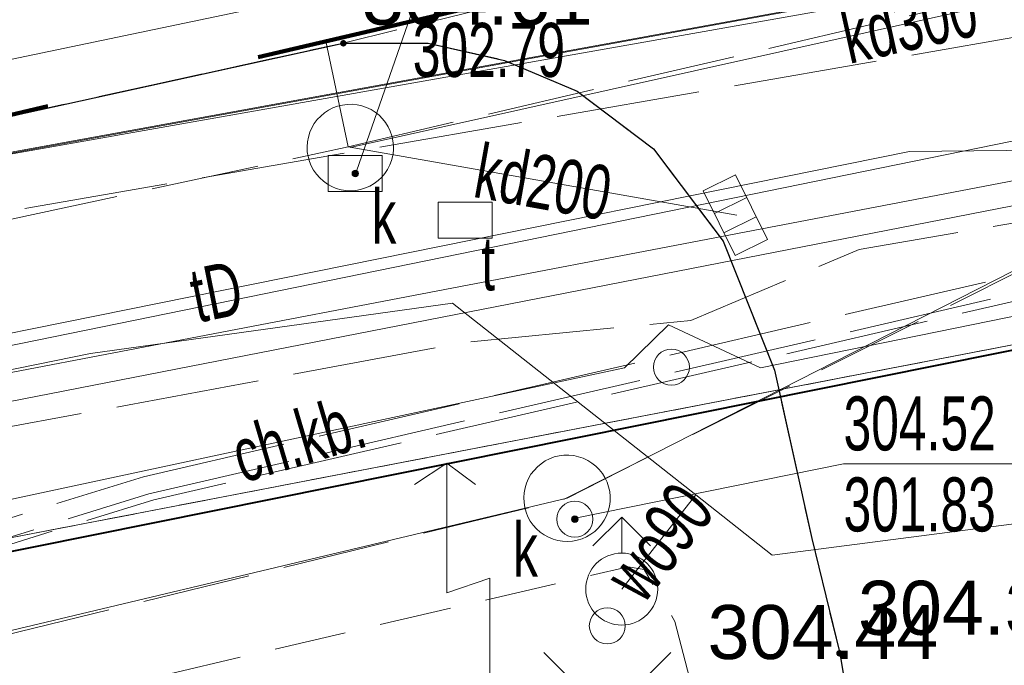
# Model space of a CAD drawing. Header units: metres. Extents: x 6567444 to 13135881, y 5574237 to 11149086.
# Tile 172 of 191: x 6567914 to 6567928, y 5574570 to 5574579. Entities that reach past the tile are written whole.
import ezdxf
from ezdxf.enums import TextEntityAlignment as Align

# ---------------------------------------------------------------- set-up
doc = ezdxf.new("R2010")
doc.units = ezdxf.units.M
for name, pattern in [('2.0_1.0', [3, 2, -1]), ('L_0_03', [1, 0.5, -0.5]), ('L_0_04', [1.5, 1, -0.5]), ('L_0_06', [2, 1.5, -0.5]), ('L_2_50', [2.5, 2, -0.5])]:
    doc.linetypes.add(name, pattern=pattern)
for name, color, linetype, lineweight in [('EGB_DzialkaEwidencyjna', 7, 'Continuous', 18), ('EGB_Klasouzytek', 92, 'Continuous', 18), ('EGB_KonturUzytkuGruntowego', 92, 'Continuous', 18), ('GES_InneUrzadzeniaTowarzyszace', 7, 'Continuous', 18), ('GES_InneUrzadzeniaTowarzyszace_P', 7, 'Continuous', 18), ('GES_PrzewodElektroenergetyczny', 1, 'Continuous', 18), ('GES_PrzewodElektroenergetyczny_Projektowany', 7, 'Continuous', 18), ('GES_PrzewodKanalizacyjny', 36, 'Continuous', 18), ('GES_PrzewodKanalizacyjny_Projektowany', 7, 'Continuous', 18), ('GES_PrzewodTelekomunikacyjny', 30, 'Continuous', 18), ('GES_PrzewodWodociagowy', 5, 'Continuous', 18), ('GES_Rzedna', 7, 'Continuous', 18), ('GES_UrzadzeniaSiecElektroenergetyczna_P', 7, 'Continuous', 18), ('GES_UrzadzeniaSiecKanalizacyjna_P', 7, 'Continuous', 18), ('GES_UrzadzeniaSiecWodociagowa_P', 7, 'Continuous', 18), ('MP_LINIE_REGULAC', 135, 'Continuous', 40), ('OT_Komunikacja', 7, 'Continuous', 18), ('OTRS', 7, 'Continuous', 13), ('OTRS_O', 7, 'Continuous', 20), ('SEL_do_likwidacji', 1, 'likwidacja1', 15), ('Z_ZAKRES', 214, 'Continuous', 90)]:
    doc.layers.add(name, color=color, linetype=linetype, lineweight=lineweight)
doc.styles.add('BDOT', font='arial.ttf', dxfattribs={"width": 0.9})
doc.styles.add('ROMANS', font='romans.shx', dxfattribs={"width": 0.9})
doc.styles.get("Standard").update_dxf_attribs({"font": 'arial.ttf'})
doc.linetypes.add('likwidacja1', pattern='A,0,-1,["X",ROMANS,S=0.6,R=0,X=-0.1,Y=-0.3],-1', length=2)

# ---------------------------------------------------------------- blocks, each defined once
blk = doc.blocks.new('SUPW_R')
at = {"color": 0, "linetype": 'Continuous', "lineweight": 18, "flags": 128}
blk.add_lwpolyline([(0.75, 0.5), (0.75, -0.5), (-0.75, -0.5), (-0.75, 0.5)], close=True, dxfattribs=at)
blk = doc.blocks.new('other_SUPY')
at = {"color": 0, "linetype": 'Continuous', "lineweight": 18, "flags": 128}
for points in [[(-1.2, 7), (-2.1, 6.4)], [(0, 0), (0, 3.8), (-1.2, 3.4), (-1.2, 7)], [(-1.2, 7), (-0.4, 6.4)]]:
    blk.add_lwpolyline(points, dxfattribs=at)
at = {"color": 0, "linetype": 'Continuous', "lineweight": 18}
blk.add_circle((0, 0), 0.51, dxfattribs=at)
blk = doc.blocks.new('other_SUPP')
at = {"color": 0, "linetype": 'Continuous', "lineweight": 18}
blk.add_circle((0, 0), 0.5, dxfattribs=at)
blk = doc.blocks.new('other_SUPW_O')
at = {"color": 0, "linetype": 'Continuous', "lineweight": 18}
blk.add_circle((0, 0), 0.5, dxfattribs=at)
blk = doc.blocks.new('other_SUPS01_05')
at = {"linetype": 'Continuous', "lineweight": 13}
blk.add_hatch(color=0, dxfattribs=at).paths.add_polyline_path([(0, -0.091, 1), (0, 0.091, 1)])
at = {"color": 0, "linetype": 'Continuous', "lineweight": 13}
blk.add_circle((0, 0), 0.0906, dxfattribs=at)
blk = doc.blocks.new('other_SUEO')
at = {"color": 0, "linetype": 'Continuous', "lineweight": 18, "flags": 128}
for points in [[(-1.06, 1.06), (-1.76, 1.76)], [(1.76, 1.76), (1.06, 1.06)], [(-1.74, -1.74), (-1.06, -1.06)], [(1.06, -1.06), (1.76, -1.76)]]:
    blk.add_lwpolyline(points, dxfattribs=at)
at = {"color": 0, "linetype": 'Continuous', "lineweight": 18}
blk.add_circle((0, 0), 0.5, dxfattribs=at)
blk = doc.blocks.new('other_SUKK')
at = {"color": 0, "linetype": 'Continuous', "lineweight": 18, "flags": 128}
blk.add_lwpolyline([(1, 0.5), (1, -0.5), (-1, -0.5), (-1, 0.5), (1, 0.5)], close=True, dxfattribs=at)
for points in [[(-0.3, 0.5), (-0.3, -0.5)], [(0.3, 0.5), (0.3, -0.5)]]:
    blk.add_lwpolyline(points, dxfattribs=at)
blk = doc.blocks.new('other_SUWH')
at = {"color": 0, "linetype": 'Continuous', "lineweight": 18, "flags": 128}
for points in [[(0, 2), (-0.8, 1.2)], [(0, 1), (0, 2)], [(0, 2), (0.8, 1.2)]]:
    blk.add_lwpolyline(points, dxfattribs=at)
at = {"color": 0, "linetype": 'Continuous', "lineweight": 18}
blk.add_circle((0, 0), 1, dxfattribs=at)
blk = doc.blocks.new('OTRS')
at = {"layer": 'OTRS', "color": 0, "lineweight": -3, "const_width": 0.09}
blk.add_lwpolyline([(-0.045, 0, 1), (0.045, 0, 1)], format="xyb", close=True, dxfattribs=at)
at = {"layer": 'OTRS_O', "color": 0, "style": 'BDOT'}
blk.add_attdef('RZEDNA', (0.514, 0.515), '', height=1.5, dxfattribs=at)
blk = doc.blocks.new('_MDCP')
at = {"layer": 'EGB_DzialkaEwidencyjna', "linetype": 'CONTINUOUS', "lineweight": 18}
for p, q in [((6567870.09, 5574563.29), (6567937.22, 5574576.21)), ((6567937.22, 5574576.21), (6567953.2, 5574485.85)), ((6567921.55, 5574569.11), (6567849.51, 5574552.26)), ((6567946.41, 5574443.1), (6567921.55, 5574569.11)), ((6567848.19, 5574557.83), (6567870.09, 5574563.29)), ((6567849.51, 5574552.26), (6567848.19, 5574557.83)), ((6567953.2, 5574485.85), (6567954.34, 5574479.4)), ((6567954.34, 5574479.4), (6567964.63, 5574421.22)), ((6567945.87, 5574426.93), (6567946.41, 5574443.1)), ((6567941.78, 5574411.28), (6567945.87, 5574426.93)), ((6567964.63, 5574421.22), (6567961.98, 5574385.01)), ((6567926.87, 5574389.48), (6567941.78, 5574411.28)), ((6567903.73, 5574376.76), (6567926.87, 5574389.48)), ((6567961.98, 5574385.01), (6567940.38, 5574379.35)), ((6567940.38, 5574379.35), (6567927.03, 5574350.99)), ((6567864.17, 5574367.81), (6567903.73, 5574376.76)), ((6567869.98, 5574345.11), (6567864.17, 5574367.81)), ((6567921.32, 5574359.06), (6567869.98, 5574345.11)), ((6567923.464, 5574348.631), (6567921.32, 5574359.06)), ((6567927.03, 5574350.99), (6567923.464, 5574348.631))]:
    blk.add_line(p, q, dxfattribs=at)
at = {"layer": 'EGB_Klasouzytek', "lineweight": 18}
for points in [[(6567944.099, 5574577.571), (6567942.63, 5574577.28), (6567937.22, 5574576.21), (6567870.09, 5574563.29), (6567848.19, 5574557.83)], [(6567922.989, 5574350.942), (6567921.32, 5574359.06), (6567869.98, 5574345.11), (6567864.17, 5574367.81), (6567903.73, 5574376.76), (6567926.87, 5574389.48), (6567941.78, 5574411.28), (6567945.87, 5574426.93), (6567946.41, 5574443.1), (6567921.55, 5574569.11), (6567849.51, 5574552.26), (6567848.19, 5574557.83), (6567870.09, 5574563.29), (6567937.22, 5574576.21)]]:
    blk.add_lwpolyline(points, dxfattribs=at)
at = {"layer": 'EGB_KonturUzytkuGruntowego', "linetype": 'L_0_03', "lineweight": 18}
for points in [[(6567944.099, 5574577.571), (6567942.63, 5574577.28), (6567937.22, 5574576.21), (6567870.09, 5574563.29), (6567848.19, 5574557.83), (6567841.64, 5574556.2), (6567819.81, 5574551.02), (6567814.7, 5574549.3), (6567811.96, 5574548.85), (6567810.34, 5574548.58), (6567809.02, 5574546.47), (6567805.83, 5574540.63), (6567799.496, 5574570.502)], [(6567922.989, 5574350.942), (6567921.32, 5574359.06), (6567869.98, 5574345.11), (6567864.17, 5574367.81), (6567903.73, 5574376.76), (6567926.87, 5574389.48), (6567941.78, 5574411.28), (6567945.87, 5574426.93), (6567946.41, 5574443.1), (6567921.55, 5574569.11), (6567849.51, 5574552.26), (6567848.19, 5574557.83), (6567870.09, 5574563.29), (6567937.22, 5574576.21), (6567953.2, 5574485.85)]]:
    blk.add_lwpolyline(points, dxfattribs=at)
at = {"layer": 'GES_InneUrzadzeniaTowarzyszace', "color": 36, "linetype": 'Continuous', "lineweight": 18, "flags": 128}
for points in [[(6567918.559, 5574576.543), (6567918.492, 5574576.554), (6567918.426, 5574576.573), (6567918.362, 5574576.599), (6567918.302, 5574576.631), (6567918.246, 5574576.671), (6567918.195, 5574576.717), (6567918.15, 5574576.768), (6567918.11, 5574576.824), (6567918.077, 5574576.884), (6567918.052, 5574576.948), (6567918.034, 5574577.014), (6567918.023, 5574577.081), (6567918.02, 5574577.15), (6567918.025, 5574577.218), (6567918.038, 5574577.285), (6567918.058, 5574577.351), (6567918.086, 5574577.413), (6567918.12, 5574577.473), (6567918.162, 5574577.527), (6567918.209, 5574577.577), (6567918.261, 5574577.621), (6567918.318, 5574577.659), (6567918.379, 5574577.69), (6567918.444, 5574577.714), (6567918.51, 5574577.73), (6567918.578, 5574577.739), (6567918.647, 5574577.74), (6567918.715, 5574577.733), (6567918.782, 5574577.718), (6567918.846, 5574577.696), (6567918.908, 5574577.666), (6567918.966, 5574577.63), (6567919.02, 5574577.587), (6567919.068, 5574577.539), (6567919.111, 5574577.485), (6567919.147, 5574577.427), (6567919.176, 5574577.365), (6567919.198, 5574577.3), (6567919.213, 5574577.233), (6567919.219, 5574577.165), (6567919.218, 5574577.097), (6567919.21, 5574577.029), (6567919.193, 5574576.962), (6567919.169, 5574576.898), (6567919.138, 5574576.837), (6567919.1, 5574576.78), (6567919.056, 5574576.728), (6567919.006, 5574576.681), (6567918.951, 5574576.64), (6567918.892, 5574576.605), (6567918.829, 5574576.578), (6567918.763, 5574576.558), (6567918.696, 5574576.545), (6567918.628, 5574576.54)], [(6567921.569, 5574571.673), (6567921.502, 5574571.684), (6567921.436, 5574571.703), (6567921.372, 5574571.729), (6567921.312, 5574571.761), (6567921.256, 5574571.801), (6567921.205, 5574571.847), (6567921.16, 5574571.898), (6567921.12, 5574571.954), (6567921.087, 5574572.014), (6567921.062, 5574572.078), (6567921.044, 5574572.144), (6567921.033, 5574572.211), (6567921.03, 5574572.28), (6567921.035, 5574572.348), (6567921.048, 5574572.415), (6567921.068, 5574572.481), (6567921.096, 5574572.543), (6567921.13, 5574572.603), (6567921.172, 5574572.657), (6567921.219, 5574572.707), (6567921.271, 5574572.751), (6567921.328, 5574572.789), (6567921.389, 5574572.82), (6567921.454, 5574572.844), (6567921.52, 5574572.86), (6567921.588, 5574572.869), (6567921.657, 5574572.87), (6567921.725, 5574572.863), (6567921.792, 5574572.848), (6567921.856, 5574572.826), (6567921.918, 5574572.796), (6567921.976, 5574572.76), (6567922.03, 5574572.717), (6567922.078, 5574572.669), (6567922.121, 5574572.615), (6567922.157, 5574572.557), (6567922.186, 5574572.495), (6567922.208, 5574572.43), (6567922.223, 5574572.363), (6567922.229, 5574572.295), (6567922.228, 5574572.227), (6567922.22, 5574572.159), (6567922.203, 5574572.092), (6567922.179, 5574572.028), (6567922.148, 5574571.967), (6567922.11, 5574571.91), (6567922.066, 5574571.858), (6567922.016, 5574571.811), (6567921.961, 5574571.77), (6567921.902, 5574571.735), (6567921.839, 5574571.708), (6567921.773, 5574571.688), (6567921.706, 5574571.675), (6567921.638, 5574571.67)]]:
    blk.add_lwpolyline(points, close=True, dxfattribs=at)
at = {"layer": 'GES_PrzewodElektroenergetyczny', "color": 1, "linetype": 'Continuous', "lineweight": 18}
for points in [[(6567883.78, 5574572.13), (6567885.17, 5574572.41), (6567887.27, 5574572.5), (6567892.06, 5574574.15), (6567906.27, 5574576.77), (6567921.24, 5574579.9), (6567942.947, 5574583.937)], [(6567885.17, 5574572.41), (6567892.06, 5574574.15), (6567906.27, 5574576.77), (6567921.24, 5574579.9), (6567942.947, 5574583.937)], [(6567867.94, 5574568.33), (6567873.881, 5574569.658), (6567880.075, 5574570.908), (6567909.127, 5574576.204), (6567943.222, 5574582.416)], [(6567867.94, 5574568.33), (6567873.911, 5574569.652), (6567880.105, 5574570.902), (6567928.942, 5574579.805), (6567930.594, 5574580.106), (6567943.224, 5574582.408)], [(6567943.254, 5574582.239), (6567909.127, 5574576.204), (6567889.67, 5574572.763), (6567874.092, 5574569.903), (6567866.549, 5574568.127), (6567863.2, 5574565.721), (6567847.979, 5574563.389), (6567834.386, 5574560.54), (6567829.197, 5574557.801), (6567825.396, 5574554.557), (6567825.286, 5574554.465), (6567823.983, 5574553.351), (6567823.887, 5574553.328), (6567823.56, 5574553.266), (6567822.367, 5574553.026), (6567822.149, 5574553.016), (6567821.707, 5574552.996), (6567817.963, 5574552.826), (6567817.484, 5574552.804), (6567812.181, 5574552.562), (6567800.221, 5574552.715), (6567799.811, 5574552.733), (6567793.499, 5574551.393)], [(6567943.578, 5574580.45), (6567880.22, 5574567.52), (6567879.71, 5574566.23), (6567878.836, 5574565.386), (6567873.65, 5574564.68), (6567858.185, 5574560.669)], [(6567943.578, 5574580.45), (6567880.22, 5574567.52), (6567879.71, 5574566.23), (6567878.836, 5574565.386), (6567873.65, 5574564.68), (6567858.185, 5574560.669)], [(6567838.664, 5574557.463), (6567839.429, 5574557.634), (6567846.812, 5574559.385), (6567851.645, 5574560.446), (6567868.123, 5574564.188), (6567878.034, 5574566.506), (6567891.189, 5574569.42), (6567902.264, 5574571.789), (6567930.529, 5574577.195), (6567943.691, 5574579.824)]]:
    blk.add_lwpolyline(points, dxfattribs=at)
at = {"layer": 'GES_PrzewodElektroenergetyczny', "color": 1, "linetype": 'Continuous', "lineweight": 18, "flags": 128}
for points in [[(6567868.85, 5574563.254), (6567868.88, 5574563.73), (6567870.63, 5574564.11), (6567881.7, 5574566.09), (6567907.85, 5574570.96), (6567922.43, 5574574.08), (6567923.04, 5574574.68), (6567924.32, 5574574.08), (6567931.18, 5574575.48), (6567936.08, 5574576.61), (6567936.52, 5574576.27)], [(6567868.85, 5574563.254), (6567868.988, 5574563.738), (6567870.63, 5574564.11), (6567881.7, 5574566.09), (6567907.85, 5574570.96), (6567922.43, 5574574.08), (6567923.04, 5574574.68), (6567924.32, 5574574.08), (6567931.18, 5574575.48), (6567936.08, 5574576.61), (6567936.52, 5574576.27)]]:
    blk.add_lwpolyline(points, dxfattribs=at)
at = {"layer": 'GES_PrzewodElektroenergetyczny_Projektowany', "color": 1, "linetype": 'L_2_50', "lineweight": 18}
for points in [[(6567943.412, 5574581.367), (6567943.17, 5574581.32), (6567913.09, 5574576.12), (6567888.01, 5574572.01), (6567877.14, 5574569.91), (6567875.36, 5574567.7), (6567875.01, 5574566.91), (6567863.39, 5574564.59), (6567846.75, 5574561.93), (6567839.02, 5574560.65), (6567829.79, 5574558.45), (6567816.07, 5574555.81), (6567793.454, 5574551.595)], [(6567794.596, 5574546.571), (6567811.33, 5574550.87), (6567831.53, 5574554.27), (6567833.28, 5574552.46), (6567870.97, 5574561.28), (6567904.99, 5574569.24), (6567915.75, 5574572.57), (6567937.99, 5574577.71), (6567943.858, 5574578.905)], [(6567855.86, 5574555.8), (6567855.7, 5574557.45), (6567905.15, 5574569.02), (6567915.82, 5574572.33), (6567935.15, 5574576.8), (6567938.63, 5574577.6), (6567941.87, 5574578.25), (6567943.902, 5574578.659)]]:
    blk.add_lwpolyline(points, dxfattribs=at)
at = {"layer": 'GES_PrzewodElektroenergetyczny_Projektowany', "color": 1, "linetype": 'L_2_50', "lineweight": 18, "flags": 128}
for points in [[(6567855.96, 5574555.82), (6567855.81, 5574557.37), (6567905.33, 5574568.98), (6567915.89, 5574572.25), (6567935.19, 5574576.7), (6567938.76, 5574577.53), (6567941.68, 5574578.11), (6567941.78, 5574577.62)], [(6567870.565, 5574563.351), (6567870.646, 5574564.629), (6567878.475, 5574566.016), (6567879.026, 5574567.243), (6567881.557, 5574567.372), (6567883.406, 5574567.496), (6567885.902, 5574567.958), (6567892.652, 5574569.345), (6567901.343, 5574570.978), (6567915.551, 5574573.567), (6567920.174, 5574574.43), (6567923.348, 5574574.738), (6567925.69, 5574575.724), (6567934.258, 5574577.204), (6567936.2, 5574577.389), (6567936.587, 5574576.24)]]:
    blk.add_lwpolyline(points, dxfattribs=at)
at = {"layer": 'GES_PrzewodKanalizacyjny', "color": 36, "linetype": 'Continuous', "lineweight": 18, "flags": 128}
for points in [[(6567934.15, 5574580.6), (6567918.62, 5574577.14)], [(6567936.26, 5574579.72), (6567921.631, 5574572.271)], [(6567921.631, 5574572.271), (6567878.83, 5574562.09)]]:
    blk.add_lwpolyline(points, dxfattribs=at)
at = {"layer": 'GES_PrzewodKanalizacyjny_Projektowany', "color": 36, "linetype": 'L_0_06', "lineweight": 18, "flags": 128}
blk.add_lwpolyline([(6567918.59, 5574577.15), (6567917.83, 5574580.76), (6567917.16, 5574583.67)], dxfattribs=at)
at = {"layer": 'GES_PrzewodKanalizacyjny_Projektowany', "color": 36, "linetype": 'L_0_06', "lineweight": 18}
for points in [[(6567796.266, 5574539.236), (6567832.48, 5574547.32), (6567854.13, 5574556.3), (6567878.83, 5574561.85), (6567921.59, 5574572.26), (6567938.88, 5574580.92), (6567943.337, 5574581.783)], [(6567802.897, 5574571.142), (6567804.15, 5574570.77), (6567822.57, 5574570.72), (6567823.94, 5574565.73), (6567834.83, 5574555.79), (6567851.21, 5574561.61), (6567874.07, 5574567.2), (6567898.27, 5574572.78), (6567918.59, 5574577.15), (6567936.88, 5574581.42)]]:
    blk.add_lwpolyline(points, dxfattribs=at)
at = {"layer": 'GES_PrzewodKanalizacyjny_Projektowany', "color": 36, "linetype": 'Continuous', "flags": 128}
blk.add_lwpolyline([(6567918.59, 5574577.15), (6567923.99, 5574576.2)], dxfattribs=at)
at = {"layer": 'GES_PrzewodTelekomunikacyjny', "color": 30, "linetype": 'Continuous', "lineweight": 18}
blk.add_lwpolyline([(6567943.617, 5574580.235), (6567928.625, 5574577.107), (6567926.389, 5574577.084), (6567901.645, 5574572.089), (6567892.736, 5574570.263), (6567886.856, 5574570.805)], dxfattribs=at)
at = {"layer": 'GES_PrzewodTelekomunikacyjny', "color": 30, "linetype": 'Continuous', "lineweight": 18, "flags": 128}
blk.add_lwpolyline([(6567928.387, 5574576.441), (6567874.808, 5574565.99), (6567865.525, 5574563.914)], dxfattribs=at)
at = {"layer": 'GES_PrzewodWodociagowy', "color": 5, "linetype": 'Continuous', "lineweight": 18}
blk.add_lwpolyline([(6567933.69, 5574572.61), (6567933.06, 5574572.59), (6567924.48, 5574571.48), (6567923.42, 5574572.32), (6567920.04, 5574574.98), (6567915.01, 5574574.28), (6567879.77, 5574567.11), (6567879.07, 5574566.99), (6567878.14, 5574565.37), (6567860.87, 5574560.66), (6567855.39, 5574559.03), (6567839.4, 5574555.34), (6567836.94, 5574551.59), (6567834.92, 5574548.08), (6567832.61, 5574544.04), (6567830.53, 5574540.71), (6567827.89, 5574537.03), (6567830.01, 5574517.51), (6567828.46, 5574517.24), (6567802.588, 5574511.449)], dxfattribs=at)
at = {"layer": 'GES_PrzewodWodociagowy', "color": 5, "linetype": 'Continuous', "lineweight": 18, "flags": 128}
blk.add_lwpolyline([(6567923.42, 5574572.32), (6567922.39, 5574571.01)], dxfattribs=at)
at = {"layer": 'GES_Rzedna', "color": 7, "linetype": 'Continuous', "lineweight": 13, "flags": 128}
for points in [[(6567922.066, 5574579.058), (6567919.488, 5574579.058), (6567918.706, 5574576.81)], [(6567928.049, 5574572.747), (6567925.471, 5574572.747), (6567921.742, 5574571.996)]]:
    blk.add_lwpolyline(points, dxfattribs=at)
at = {"layer": 'MP_LINIE_REGULAC', "linetype": 'Continuous'}
blk.add_lwpolyline([(6567936.85, 5574576.14), (6567822.725, 5574553.2), (6567807.758, 5574533.041), (6567819.961, 5574483.091), (6567828.37, 5574448.208)], dxfattribs=at)
at = {"layer": 'OT_Komunikacja', "color": 7, "linetype": 'L_0_06', "lineweight": 18}
blk.add_lwpolyline([(6567940.636, 5574584.001), (6567918.52, 5574578.59), (6567905.44, 5574575.72), (6567900.9, 5574574.64), (6567885.44, 5574571.03), (6567870.69, 5574567.61), (6567854.92, 5574563.97)], dxfattribs=at)
at = {"layer": 'OT_Komunikacja', "color": 7, "linetype": 'Continuous', "lineweight": 25, "flags": 128}
blk.add_lwpolyline([(6567857.08, 5574558.64), (6567878.36, 5574563.51), (6567907.32, 5574570.28), (6567908.58, 5574572.61), (6567905.5, 5574574.28), (6567905.13, 5574574.52), (6567904.95, 5574574.89), (6567905.03, 5574575.37), (6567905.44, 5574575.72), (6567918.52, 5574578.59), (6567919.7, 5574578.59), (6567920.76, 5574578.35), (6567921.77, 5574577.92), (6567922.83, 5574577.12), (6567923.8, 5574575.84), (6567924.51, 5574574.05), (6567925.03, 5574571.71), (6567925.42, 5574570.12), (6567926.172, 5574565.569), (6567928.182, 5574555.336), (6567929.81, 5574547.284), (6567935.279, 5574519.986)], dxfattribs=at)
at = {"layer": 'OT_Komunikacja', "color": 7, "linetype": 'L_0_04', "lineweight": 18, "flags": 128}
blk.add_lwpolyline([(6567919.7, 5574578.59), (6567920.76, 5574578.35), (6567921.77, 5574577.92), (6567922.83, 5574577.12), (6567923.8, 5574575.84), (6567924.51, 5574574.05), (6567925.03, 5574571.71), (6567925.42, 5574570.12), (6567926.172, 5574565.569), (6567928.182, 5574555.336), (6567929.81, 5574547.284), (6567935.279, 5574519.986), (6567935.957, 5574516.391), (6567939.3, 5574499.444), (6567941.361, 5574488.965), (6567942.778, 5574481.353), (6567941.559, 5574476.747), (6567935.05, 5574510.337), (6567926.066, 5574555.647), (6567923.648, 5574568.154), (6567923.33, 5574569.78), (6567923.13, 5574570.56), (6567922.7, 5574571.28), (6567922.48, 5574571.32), (6567907.73, 5574567.88), (6567907.32, 5574570.28), (6567908.58, 5574572.61), (6567905.5, 5574574.28), (6567905.13, 5574574.52), (6567904.95, 5574574.89), (6567905.03, 5574575.37), (6567905.44, 5574575.72), (6567918.52, 5574578.59)], close=True, dxfattribs=at)
at = {"layer": 'Z_ZAKRES', "linetype": '2.0_1.0', "lineweight": 140, "ltscale": 3}
blk.add_lwpolyline([(6567820.407, 5574555.719), (6567847.232, 5574561.997), (6567929.356, 5574581.206), (6567956.443, 5574443.911), (6567955.827, 5574425.481), (6567951.015, 5574407.07), (6567933.777, 5574381.866), (6567907.312, 5574367.318), (6567855.739, 5574355.65), (6567852.582, 5574378.747), (6567848.105, 5574411.572), (6567841.693, 5574438.994), (6567818.946, 5574517.253)], close=True, dxfattribs=at)
at = {"layer": 'GES_InneUrzadzeniaTowarzyszace_P', "linetype": 'Continuous', "xscale": 0.5, "yscale": 0.5, "zscale": 0.5}
for name, p in [('SUPW_R', (6567918.69, 5574576.78)), ('SUPW_R', (6567920.214, 5574576.131)), ('other_SUPP', (6567923.08, 5574574.09)), ('other_SUPY', (6567920.56, 5574569.26)), ('other_SUPW_O', (6567921.74, 5574571.98))]:
    blk.add_blockref(name, p, dxfattribs=at)
at = {"layer": 'GES_Rzedna', "color": 36, "linetype": 'Continuous', "xscale": 0.5, "yscale": 0.5, "zscale": 0.5}
for p in [(6567918.69, 5574576.78), (6567921.74, 5574571.98)]:
    blk.add_blockref('other_SUPS01_05', p, dxfattribs=at)
at = {"layer": 'GES_UrzadzeniaSiecElektroenergetyczna_P', "linetype": 'Continuous', "xscale": 0.5, "yscale": 0.5, "zscale": 0.5}
blk.add_blockref('other_SUEO', (6567922.19, 5574569.25), dxfattribs=at)
at = {"layer": 'GES_UrzadzeniaSiecKanalizacyjna_P', "color": 36, "linetype": 'Continuous', "xscale": 0.5, "yscale": 0.5, "zscale": 0.5, "rotation": 296.2457484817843}
blk.add_blockref('other_SUKK', (6567923.968, 5574576.2), dxfattribs=at)
at = {"layer": 'GES_UrzadzeniaSiecWodociagowa_P', "color": 5, "linetype": 'Continuous', "xscale": 0.5, "yscale": 0.5, "zscale": 0.5}
blk.add_blockref('other_SUWH', (6567922.39, 5574571.01), dxfattribs=at)
at = {"layer": 'OTRS', "xscale": 0.5, "yscale": 0.5, "zscale": 0.5}
for p, values in [((6567918.524, 5574578.587, 304.605), {'RZEDNA': '304.61'}), ((6567925.415, 5574570.118, 304.317), {'RZEDNA': '304.32'}), ((6567923.326, 5574569.781, 304.441), {'RZEDNA': '304.44'})]:
    blk.add_blockref('OTRS', p, dxfattribs=at).add_auto_attribs(values)
at = {"layer": 'GES_InneUrzadzeniaTowarzyszace_P', "color": 7, "lineweight": 15, "width": 0.66}
for s, p in [('k', (6567918.915, 5574576.555)), ('t', (6567920.439, 5574575.906)), ('k', (6567920.881, 5574571.932))]:
    blk.add_text(s, height=0.75, dxfattribs=at).set_placement(p, align=Align.TOP_LEFT)
at = {"layer": 'GES_PrzewodKanalizacyjny', "color": 36, "lineweight": 15, "width": 0.66}
for s, rotation, p in [('kd300', -347.4, (6567926.385, 5574578.87)), ('kd200', -10.2, (6567921.3, 5574576.66))]:
    blk.add_text(s, height=0.75, rotation=rotation, dxfattribs=at).set_placement(p, align=Align.MIDDLE_CENTER)
at = {"layer": 'GES_PrzewodTelekomunikacyjny', "color": 30, "lineweight": 15, "width": 0.66}
blk.add_text('tD', height=0.75, rotation=-348.6, dxfattribs=at).set_placement((6567916.759, 5574575.14), align=Align.MIDDLE_CENTER)
at = {"layer": 'GES_PrzewodWodociagowy', "color": 5, "lineweight": 15, "width": 0.66}
blk.add_text('wo90', height=0.75, rotation=-308.2, dxfattribs=at).set_placement((6567922.905, 5574571.665), align=Align.MIDDLE_CENTER)
at = {"layer": 'GES_Rzedna', "color": 36, "lineweight": 15, "width": 0.66}
for s, p in [('302.79', (6567919.488, 5574578.87)), ('304.52', (6567925.471, 5574573.685)), ('301.83', (6567925.471, 5574572.56))]:
    blk.add_text(s, height=0.75, dxfattribs=at).set_placement(p, align=Align.TOP_LEFT)
at = {"layer": 'OT_Komunikacja', "color": 7, "lineweight": 15, "width": 0.66}
blk.add_text('ch.kb.', height=0.75, rotation=16.5, dxfattribs=at).set_placement((6567917.9, 5574573.1), align=Align.MIDDLE_CENTER)
blk = doc.blocks.new('GE.I.6640.1.468.2024_MDCP_dodatkowe pomiary_12.03.2026')
at = {"layer": 'EGB_DzialkaEwidencyjna', "linetype": 'CONTINUOUS', "lineweight": 18}
for p, q in [((6567870.09, 5574563.29), (6567937.22, 5574576.21)), ((6567937.22, 5574576.21), (6567953.2, 5574485.85)), ((6567921.55, 5574569.11), (6567849.51, 5574552.26)), ((6567946.41, 5574443.1), (6567921.55, 5574569.11)), ((6567848.19, 5574557.83), (6567870.09, 5574563.29)), ((6567849.51, 5574552.26), (6567848.19, 5574557.83)), ((6567953.2, 5574485.85), (6567954.34, 5574479.4)), ((6567954.34, 5574479.4), (6567964.63, 5574421.22)), ((6567945.87, 5574426.93), (6567946.41, 5574443.1)), ((6567941.78, 5574411.28), (6567945.87, 5574426.93)), ((6567964.63, 5574421.22), (6567961.98, 5574385.01)), ((6567926.87, 5574389.48), (6567941.78, 5574411.28)), ((6567903.73, 5574376.76), (6567926.87, 5574389.48)), ((6567961.98, 5574385.01), (6567940.38, 5574379.35)), ((6567940.38, 5574379.35), (6567927.03, 5574350.99)), ((6567864.17, 5574367.81), (6567903.73, 5574376.76)), ((6567869.98, 5574345.11), (6567864.17, 5574367.81)), ((6567921.32, 5574359.06), (6567869.98, 5574345.11)), ((6567923.464, 5574348.631), (6567921.32, 5574359.06)), ((6567927.03, 5574350.99), (6567923.464, 5574348.631))]:
    blk.add_line(p, q, dxfattribs=at)
at = {"layer": 'EGB_Klasouzytek', "lineweight": 18}
for points in [[(6567944.099, 5574577.571), (6567942.63, 5574577.28), (6567937.22, 5574576.21), (6567870.09, 5574563.29), (6567848.19, 5574557.83)], [(6567922.989, 5574350.942), (6567921.32, 5574359.06), (6567869.98, 5574345.11), (6567864.17, 5574367.81), (6567903.73, 5574376.76), (6567926.87, 5574389.48), (6567941.78, 5574411.28), (6567945.87, 5574426.93), (6567946.41, 5574443.1), (6567921.55, 5574569.11), (6567849.51, 5574552.26), (6567848.19, 5574557.83), (6567870.09, 5574563.29), (6567937.22, 5574576.21)]]:
    blk.add_lwpolyline(points, dxfattribs=at)
at = {"layer": 'EGB_KonturUzytkuGruntowego', "linetype": 'L_0_03', "lineweight": 18}
for points in [[(6567944.099, 5574577.571), (6567942.63, 5574577.28), (6567937.22, 5574576.21), (6567870.09, 5574563.29), (6567848.19, 5574557.83), (6567841.64, 5574556.2), (6567819.81, 5574551.02), (6567814.7, 5574549.3), (6567811.96, 5574548.85), (6567810.34, 5574548.58), (6567809.02, 5574546.47), (6567805.83, 5574540.63), (6567799.496, 5574570.502)], [(6567922.989, 5574350.942), (6567921.32, 5574359.06), (6567869.98, 5574345.11), (6567864.17, 5574367.81), (6567903.73, 5574376.76), (6567926.87, 5574389.48), (6567941.78, 5574411.28), (6567945.87, 5574426.93), (6567946.41, 5574443.1), (6567921.55, 5574569.11), (6567849.51, 5574552.26), (6567848.19, 5574557.83), (6567870.09, 5574563.29), (6567937.22, 5574576.21), (6567953.2, 5574485.85)]]:
    blk.add_lwpolyline(points, dxfattribs=at)
at = {"layer": 'GES_InneUrzadzeniaTowarzyszace', "color": 36, "linetype": 'Continuous', "lineweight": 18, "flags": 128}
for points in [[(6567918.559, 5574576.543), (6567918.492, 5574576.554), (6567918.426, 5574576.573), (6567918.362, 5574576.599), (6567918.302, 5574576.631), (6567918.246, 5574576.671), (6567918.195, 5574576.717), (6567918.15, 5574576.768), (6567918.11, 5574576.824), (6567918.077, 5574576.884), (6567918.052, 5574576.948), (6567918.034, 5574577.014), (6567918.023, 5574577.081), (6567918.02, 5574577.15), (6567918.025, 5574577.218), (6567918.038, 5574577.285), (6567918.058, 5574577.351), (6567918.086, 5574577.413), (6567918.12, 5574577.473), (6567918.162, 5574577.527), (6567918.209, 5574577.577), (6567918.261, 5574577.621), (6567918.318, 5574577.659), (6567918.379, 5574577.69), (6567918.444, 5574577.714), (6567918.51, 5574577.73), (6567918.578, 5574577.739), (6567918.647, 5574577.74), (6567918.715, 5574577.733), (6567918.782, 5574577.718), (6567918.846, 5574577.696), (6567918.908, 5574577.666), (6567918.966, 5574577.63), (6567919.02, 5574577.587), (6567919.068, 5574577.539), (6567919.111, 5574577.485), (6567919.147, 5574577.427), (6567919.176, 5574577.365), (6567919.198, 5574577.3), (6567919.213, 5574577.233), (6567919.219, 5574577.165), (6567919.218, 5574577.097), (6567919.21, 5574577.029), (6567919.193, 5574576.962), (6567919.169, 5574576.898), (6567919.138, 5574576.837), (6567919.1, 5574576.78), (6567919.056, 5574576.728), (6567919.006, 5574576.681), (6567918.951, 5574576.64), (6567918.892, 5574576.605), (6567918.829, 5574576.578), (6567918.763, 5574576.558), (6567918.696, 5574576.545), (6567918.628, 5574576.54)], [(6567921.569, 5574571.673), (6567921.502, 5574571.684), (6567921.436, 5574571.703), (6567921.372, 5574571.729), (6567921.312, 5574571.761), (6567921.256, 5574571.801), (6567921.205, 5574571.847), (6567921.16, 5574571.898), (6567921.12, 5574571.954), (6567921.087, 5574572.014), (6567921.062, 5574572.078), (6567921.044, 5574572.144), (6567921.033, 5574572.211), (6567921.03, 5574572.28), (6567921.035, 5574572.348), (6567921.048, 5574572.415), (6567921.068, 5574572.481), (6567921.096, 5574572.543), (6567921.13, 5574572.603), (6567921.172, 5574572.657), (6567921.219, 5574572.707), (6567921.271, 5574572.751), (6567921.328, 5574572.789), (6567921.389, 5574572.82), (6567921.454, 5574572.844), (6567921.52, 5574572.86), (6567921.588, 5574572.869), (6567921.657, 5574572.87), (6567921.725, 5574572.863), (6567921.792, 5574572.848), (6567921.856, 5574572.826), (6567921.918, 5574572.796), (6567921.976, 5574572.76), (6567922.03, 5574572.717), (6567922.078, 5574572.669), (6567922.121, 5574572.615), (6567922.157, 5574572.557), (6567922.186, 5574572.495), (6567922.208, 5574572.43), (6567922.223, 5574572.363), (6567922.229, 5574572.295), (6567922.228, 5574572.227), (6567922.22, 5574572.159), (6567922.203, 5574572.092), (6567922.179, 5574572.028), (6567922.148, 5574571.967), (6567922.11, 5574571.91), (6567922.066, 5574571.858), (6567922.016, 5574571.811), (6567921.961, 5574571.77), (6567921.902, 5574571.735), (6567921.839, 5574571.708), (6567921.773, 5574571.688), (6567921.706, 5574571.675), (6567921.638, 5574571.67)]]:
    blk.add_lwpolyline(points, close=True, dxfattribs=at)
at = {"layer": 'GES_PrzewodElektroenergetyczny', "color": 1, "linetype": 'Continuous', "lineweight": 18}
for points in [[(6567883.78, 5574572.13), (6567885.17, 5574572.41), (6567887.27, 5574572.5), (6567892.06, 5574574.15), (6567906.27, 5574576.77), (6567921.24, 5574579.9), (6567942.947, 5574583.937)], [(6567885.17, 5574572.41), (6567892.06, 5574574.15), (6567906.27, 5574576.77), (6567921.24, 5574579.9), (6567942.947, 5574583.937)], [(6567867.94, 5574568.33), (6567873.881, 5574569.658), (6567880.075, 5574570.908), (6567909.127, 5574576.204), (6567943.222, 5574582.416)], [(6567867.94, 5574568.33), (6567873.911, 5574569.652), (6567880.105, 5574570.902), (6567928.942, 5574579.805), (6567930.594, 5574580.106), (6567943.224, 5574582.408)], [(6567943.254, 5574582.239), (6567909.127, 5574576.204), (6567889.67, 5574572.763), (6567874.092, 5574569.903), (6567866.549, 5574568.127), (6567863.2, 5574565.721), (6567847.979, 5574563.389), (6567834.386, 5574560.54), (6567829.197, 5574557.801), (6567825.396, 5574554.557), (6567825.286, 5574554.465), (6567823.983, 5574553.351), (6567823.887, 5574553.328), (6567823.56, 5574553.266), (6567822.367, 5574553.026), (6567822.149, 5574553.016), (6567821.707, 5574552.996), (6567817.963, 5574552.826), (6567817.484, 5574552.804), (6567812.181, 5574552.562), (6567800.221, 5574552.715), (6567799.811, 5574552.733), (6567793.499, 5574551.393)], [(6567943.578, 5574580.45), (6567880.22, 5574567.52), (6567879.71, 5574566.23), (6567878.836, 5574565.386), (6567873.65, 5574564.68), (6567858.185, 5574560.669)], [(6567943.578, 5574580.45), (6567880.22, 5574567.52), (6567879.71, 5574566.23), (6567878.836, 5574565.386), (6567873.65, 5574564.68), (6567858.185, 5574560.669)], [(6567838.664, 5574557.463), (6567839.429, 5574557.634), (6567846.812, 5574559.385), (6567851.645, 5574560.446), (6567868.123, 5574564.188), (6567878.034, 5574566.506), (6567891.189, 5574569.42), (6567902.264, 5574571.789), (6567930.529, 5574577.195), (6567943.691, 5574579.824)]]:
    blk.add_lwpolyline(points, dxfattribs=at)
at = {"layer": 'GES_PrzewodElektroenergetyczny', "color": 1, "linetype": 'Continuous', "lineweight": 18, "flags": 128}
for points in [[(6567868.85, 5574563.254), (6567868.88, 5574563.73), (6567870.63, 5574564.11), (6567881.7, 5574566.09), (6567907.85, 5574570.96), (6567922.43, 5574574.08), (6567923.04, 5574574.68), (6567924.32, 5574574.08), (6567931.18, 5574575.48), (6567936.08, 5574576.61), (6567936.52, 5574576.27)], [(6567868.85, 5574563.254), (6567868.988, 5574563.738), (6567870.63, 5574564.11), (6567881.7, 5574566.09), (6567907.85, 5574570.96), (6567922.43, 5574574.08), (6567923.04, 5574574.68), (6567924.32, 5574574.08), (6567931.18, 5574575.48), (6567936.08, 5574576.61), (6567936.52, 5574576.27)]]:
    blk.add_lwpolyline(points, dxfattribs=at)
at = {"layer": 'GES_PrzewodElektroenergetyczny_Projektowany', "color": 1, "linetype": 'L_2_50', "lineweight": 18}
for points in [[(6567943.412, 5574581.367), (6567943.17, 5574581.32), (6567913.09, 5574576.12), (6567888.01, 5574572.01), (6567877.14, 5574569.91), (6567875.36, 5574567.7), (6567875.01, 5574566.91), (6567863.39, 5574564.59), (6567846.75, 5574561.93), (6567839.02, 5574560.65), (6567829.79, 5574558.45), (6567816.07, 5574555.81), (6567793.454, 5574551.595)], [(6567794.596, 5574546.571), (6567811.33, 5574550.87), (6567831.53, 5574554.27), (6567833.28, 5574552.46), (6567870.97, 5574561.28), (6567904.99, 5574569.24), (6567915.75, 5574572.57), (6567937.99, 5574577.71), (6567943.858, 5574578.905)], [(6567855.86, 5574555.8), (6567855.7, 5574557.45), (6567905.15, 5574569.02), (6567915.82, 5574572.33), (6567935.15, 5574576.8), (6567938.63, 5574577.6), (6567941.87, 5574578.25), (6567943.902, 5574578.659)]]:
    blk.add_lwpolyline(points, dxfattribs=at)
at = {"layer": 'GES_PrzewodElektroenergetyczny_Projektowany', "color": 1, "linetype": 'L_2_50', "lineweight": 18, "flags": 128}
for points in [[(6567855.96, 5574555.82), (6567855.81, 5574557.37), (6567905.33, 5574568.98), (6567915.89, 5574572.25), (6567935.19, 5574576.7), (6567938.76, 5574577.53), (6567941.68, 5574578.11), (6567941.78, 5574577.62)], [(6567870.565, 5574563.351), (6567870.646, 5574564.629), (6567878.475, 5574566.016), (6567879.026, 5574567.243), (6567881.557, 5574567.372), (6567883.406, 5574567.496), (6567885.902, 5574567.958), (6567892.652, 5574569.345), (6567901.343, 5574570.978), (6567915.551, 5574573.567), (6567920.174, 5574574.43), (6567923.348, 5574574.738), (6567925.69, 5574575.724), (6567934.258, 5574577.204), (6567936.2, 5574577.389), (6567936.587, 5574576.24)]]:
    blk.add_lwpolyline(points, dxfattribs=at)
at = {"layer": 'GES_PrzewodKanalizacyjny', "color": 36, "linetype": 'Continuous', "lineweight": 18, "flags": 128}
for points in [[(6567934.15, 5574580.6), (6567918.62, 5574577.14)], [(6567936.26, 5574579.72), (6567921.631, 5574572.271)], [(6567921.631, 5574572.271), (6567878.83, 5574562.09)]]:
    blk.add_lwpolyline(points, dxfattribs=at)
at = {"layer": 'GES_PrzewodKanalizacyjny_Projektowany', "color": 36, "linetype": 'L_0_06', "lineweight": 18, "flags": 128}
blk.add_lwpolyline([(6567918.59, 5574577.15), (6567917.83, 5574580.76), (6567917.16, 5574583.67)], dxfattribs=at)
at = {"layer": 'GES_PrzewodKanalizacyjny_Projektowany', "color": 36, "linetype": 'L_0_06', "lineweight": 18}
for points in [[(6567796.266, 5574539.236), (6567832.48, 5574547.32), (6567854.13, 5574556.3), (6567878.83, 5574561.85), (6567921.59, 5574572.26), (6567938.88, 5574580.92), (6567943.337, 5574581.783)], [(6567802.897, 5574571.142), (6567804.15, 5574570.77), (6567822.57, 5574570.72), (6567823.94, 5574565.73), (6567834.83, 5574555.79), (6567851.21, 5574561.61), (6567874.07, 5574567.2), (6567898.27, 5574572.78), (6567918.59, 5574577.15), (6567936.88, 5574581.42)]]:
    blk.add_lwpolyline(points, dxfattribs=at)
at = {"layer": 'GES_PrzewodKanalizacyjny_Projektowany', "color": 36, "linetype": 'Continuous', "flags": 128}
blk.add_lwpolyline([(6567918.59, 5574577.15), (6567923.99, 5574576.2)], dxfattribs=at)
at = {"layer": 'GES_PrzewodTelekomunikacyjny', "color": 30, "linetype": 'Continuous', "lineweight": 18}
blk.add_lwpolyline([(6567943.617, 5574580.235), (6567928.625, 5574577.107), (6567926.389, 5574577.084), (6567901.645, 5574572.089), (6567892.736, 5574570.263), (6567886.856, 5574570.805)], dxfattribs=at)
at = {"layer": 'GES_PrzewodTelekomunikacyjny', "color": 30, "linetype": 'Continuous', "lineweight": 18, "flags": 128}
blk.add_lwpolyline([(6567928.387, 5574576.441), (6567874.808, 5574565.99), (6567865.525, 5574563.914)], dxfattribs=at)
at = {"layer": 'GES_PrzewodWodociagowy', "color": 5, "linetype": 'Continuous', "lineweight": 18}
blk.add_lwpolyline([(6567933.69, 5574572.61), (6567933.06, 5574572.59), (6567924.48, 5574571.48), (6567923.42, 5574572.32), (6567920.04, 5574574.98), (6567915.01, 5574574.28), (6567879.77, 5574567.11), (6567879.07, 5574566.99), (6567878.14, 5574565.37), (6567860.87, 5574560.66), (6567855.39, 5574559.03), (6567839.4, 5574555.34), (6567836.94, 5574551.59), (6567834.92, 5574548.08), (6567832.61, 5574544.04), (6567830.53, 5574540.71), (6567827.89, 5574537.03), (6567830.01, 5574517.51), (6567828.46, 5574517.24), (6567802.588, 5574511.449)], dxfattribs=at)
at = {"layer": 'GES_PrzewodWodociagowy', "color": 5, "linetype": 'Continuous', "lineweight": 18, "flags": 128}
blk.add_lwpolyline([(6567923.42, 5574572.32), (6567922.39, 5574571.01)], dxfattribs=at)
at = {"layer": 'GES_Rzedna', "color": 7, "linetype": 'Continuous', "lineweight": 13, "flags": 128}
for points in [[(6567922.066, 5574579.058), (6567919.488, 5574579.058), (6567918.706, 5574576.81)], [(6567928.049, 5574572.747), (6567925.471, 5574572.747), (6567921.742, 5574571.996)]]:
    blk.add_lwpolyline(points, dxfattribs=at)
at = {"layer": 'MP_LINIE_REGULAC', "linetype": 'Continuous'}
blk.add_lwpolyline([(6567936.85, 5574576.14), (6567822.725, 5574553.2), (6567807.758, 5574533.041), (6567819.961, 5574483.091), (6567828.37, 5574448.208)], dxfattribs=at)
at = {"layer": 'OT_Komunikacja', "color": 7, "linetype": 'L_0_06', "lineweight": 18}
blk.add_lwpolyline([(6567940.636, 5574584.001), (6567918.52, 5574578.59), (6567905.44, 5574575.72), (6567900.9, 5574574.64), (6567885.44, 5574571.03), (6567870.69, 5574567.61), (6567854.92, 5574563.97)], dxfattribs=at)
at = {"layer": 'OT_Komunikacja', "color": 7, "linetype": 'Continuous', "lineweight": 25, "flags": 128}
blk.add_lwpolyline([(6567857.08, 5574558.64), (6567878.36, 5574563.51), (6567907.32, 5574570.28), (6567908.58, 5574572.61), (6567905.5, 5574574.28), (6567905.13, 5574574.52), (6567904.95, 5574574.89), (6567905.03, 5574575.37), (6567905.44, 5574575.72), (6567918.52, 5574578.59), (6567919.7, 5574578.59), (6567920.76, 5574578.35), (6567921.77, 5574577.92), (6567922.83, 5574577.12), (6567923.8, 5574575.84), (6567924.51, 5574574.05), (6567925.03, 5574571.71), (6567925.42, 5574570.12), (6567926.172, 5574565.569), (6567928.182, 5574555.336), (6567929.81, 5574547.284), (6567935.279, 5574519.986)], dxfattribs=at)
at = {"layer": 'OT_Komunikacja', "color": 7, "linetype": 'L_0_04', "lineweight": 18, "flags": 128}
blk.add_lwpolyline([(6567919.7, 5574578.59), (6567920.76, 5574578.35), (6567921.77, 5574577.92), (6567922.83, 5574577.12), (6567923.8, 5574575.84), (6567924.51, 5574574.05), (6567925.03, 5574571.71), (6567925.42, 5574570.12), (6567926.172, 5574565.569), (6567928.182, 5574555.336), (6567929.81, 5574547.284), (6567935.279, 5574519.986), (6567935.957, 5574516.391), (6567939.3, 5574499.444), (6567941.361, 5574488.965), (6567942.778, 5574481.353), (6567941.559, 5574476.747), (6567935.05, 5574510.337), (6567926.066, 5574555.647), (6567923.648, 5574568.154), (6567923.33, 5574569.78), (6567923.13, 5574570.56), (6567922.7, 5574571.28), (6567922.48, 5574571.32), (6567907.73, 5574567.88), (6567907.32, 5574570.28), (6567908.58, 5574572.61), (6567905.5, 5574574.28), (6567905.13, 5574574.52), (6567904.95, 5574574.89), (6567905.03, 5574575.37), (6567905.44, 5574575.72), (6567918.52, 5574578.59)], close=True, dxfattribs=at)
at = {"layer": 'Z_ZAKRES', "linetype": '2.0_1.0', "lineweight": 140, "ltscale": 3}
blk.add_lwpolyline([(6567820.407, 5574555.719), (6567847.232, 5574561.997), (6567929.356, 5574581.206), (6567956.443, 5574443.911), (6567955.827, 5574425.481), (6567951.015, 5574407.07), (6567933.777, 5574381.866), (6567907.312, 5574367.318), (6567855.739, 5574355.65), (6567852.582, 5574378.747), (6567848.105, 5574411.572), (6567841.693, 5574438.994), (6567818.946, 5574517.253)], close=True, dxfattribs=at)
at = {"layer": 'GES_InneUrzadzeniaTowarzyszace_P', "linetype": 'Continuous', "xscale": 0.5, "yscale": 0.5, "zscale": 0.5}
for name, p in [('SUPW_R', (6567918.69, 5574576.78)), ('SUPW_R', (6567920.214, 5574576.131)), ('other_SUPP', (6567923.08, 5574574.09)), ('other_SUPY', (6567920.56, 5574569.26)), ('other_SUPW_O', (6567921.74, 5574571.98))]:
    blk.add_blockref(name, p, dxfattribs=at)
at = {"layer": 'GES_Rzedna', "color": 36, "linetype": 'Continuous', "xscale": 0.5, "yscale": 0.5, "zscale": 0.5}
for p in [(6567918.69, 5574576.78), (6567921.74, 5574571.98)]:
    blk.add_blockref('other_SUPS01_05', p, dxfattribs=at)
at = {"layer": 'GES_UrzadzeniaSiecElektroenergetyczna_P', "linetype": 'Continuous', "xscale": 0.5, "yscale": 0.5, "zscale": 0.5}
blk.add_blockref('other_SUEO', (6567922.19, 5574569.25), dxfattribs=at)
at = {"layer": 'GES_UrzadzeniaSiecKanalizacyjna_P', "color": 36, "linetype": 'Continuous', "xscale": 0.5, "yscale": 0.5, "zscale": 0.5, "rotation": 296.2457484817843}
blk.add_blockref('other_SUKK', (6567923.968, 5574576.2), dxfattribs=at)
at = {"layer": 'GES_UrzadzeniaSiecWodociagowa_P', "color": 5, "linetype": 'Continuous', "xscale": 0.5, "yscale": 0.5, "zscale": 0.5}
blk.add_blockref('other_SUWH', (6567922.39, 5574571.01), dxfattribs=at)
at = {"layer": 'OTRS', "xscale": 0.5, "yscale": 0.5, "zscale": 0.5}
for p, values in [((6567918.524, 5574578.587, 304.605), {'RZEDNA': '304.61'}), ((6567925.415, 5574570.118, 304.317), {'RZEDNA': '304.32'}), ((6567923.326, 5574569.781, 304.441), {'RZEDNA': '304.44'})]:
    blk.add_blockref('OTRS', p, dxfattribs=at).add_auto_attribs(values)
at = {"layer": 'GES_InneUrzadzeniaTowarzyszace_P', "color": 7, "lineweight": 15, "width": 0.66}
for s, p in [('k', (6567918.915, 5574576.555)), ('t', (6567920.439, 5574575.906)), ('k', (6567920.881, 5574571.932))]:
    blk.add_text(s, height=0.75, dxfattribs=at).set_placement(p, align=Align.TOP_LEFT)
at = {"layer": 'GES_PrzewodKanalizacyjny', "color": 36, "lineweight": 15, "width": 0.66}
for s, rotation, p in [('kd300', -347.4, (6567926.385, 5574578.87)), ('kd200', -10.2, (6567921.3, 5574576.66))]:
    blk.add_text(s, height=0.75, rotation=rotation, dxfattribs=at).set_placement(p, align=Align.MIDDLE_CENTER)
at = {"layer": 'GES_PrzewodTelekomunikacyjny', "color": 30, "lineweight": 15, "width": 0.66}
blk.add_text('tD', height=0.75, rotation=-348.6, dxfattribs=at).set_placement((6567916.759, 5574575.14), align=Align.MIDDLE_CENTER)
at = {"layer": 'GES_PrzewodWodociagowy', "color": 5, "lineweight": 15, "width": 0.66}
blk.add_text('wo90', height=0.75, rotation=-308.2, dxfattribs=at).set_placement((6567922.905, 5574571.665), align=Align.MIDDLE_CENTER)
at = {"layer": 'GES_Rzedna', "color": 36, "lineweight": 15, "width": 0.66}
for s, p in [('302.79', (6567919.488, 5574578.87)), ('304.52', (6567925.471, 5574573.685)), ('301.83', (6567925.471, 5574572.56))]:
    blk.add_text(s, height=0.75, dxfattribs=at).set_placement(p, align=Align.TOP_LEFT)
at = {"layer": 'OT_Komunikacja', "color": 7, "lineweight": 15, "width": 0.66}
blk.add_text('ch.kb.', height=0.75, rotation=16.5, dxfattribs=at).set_placement((6567917.9, 5574573.1), align=Align.MIDDLE_CENTER)
blk = doc.blocks.new('PT-IE-001 PZT - instal. elektr XREFF')
at = {"layer": 'SEL_do_likwidacji'}
blk.add_circle((6567922.19, 5574570.5), 0.25, dxfattribs=at)

msp = doc.modelspace()

# ---------------------------------------------------------------- block references
at = {"layer": 'Defpoints'}
msp.add_blockref('GE.I.6640.1.468.2024_MDCP_dodatkowe pomiary_12.03.2026', (0, 0), dxfattribs=at)

# ---------------------------------------------------------------- next in the draw order: block references
msp.add_blockref('_MDCP', (0, 0))

# ---------------------------------------------------------------- next in the draw order: block references
msp.add_blockref('PT-IE-001 PZT - instal. elektr XREFF', (0, 0))

doc.saveas('drawing.dxf')
